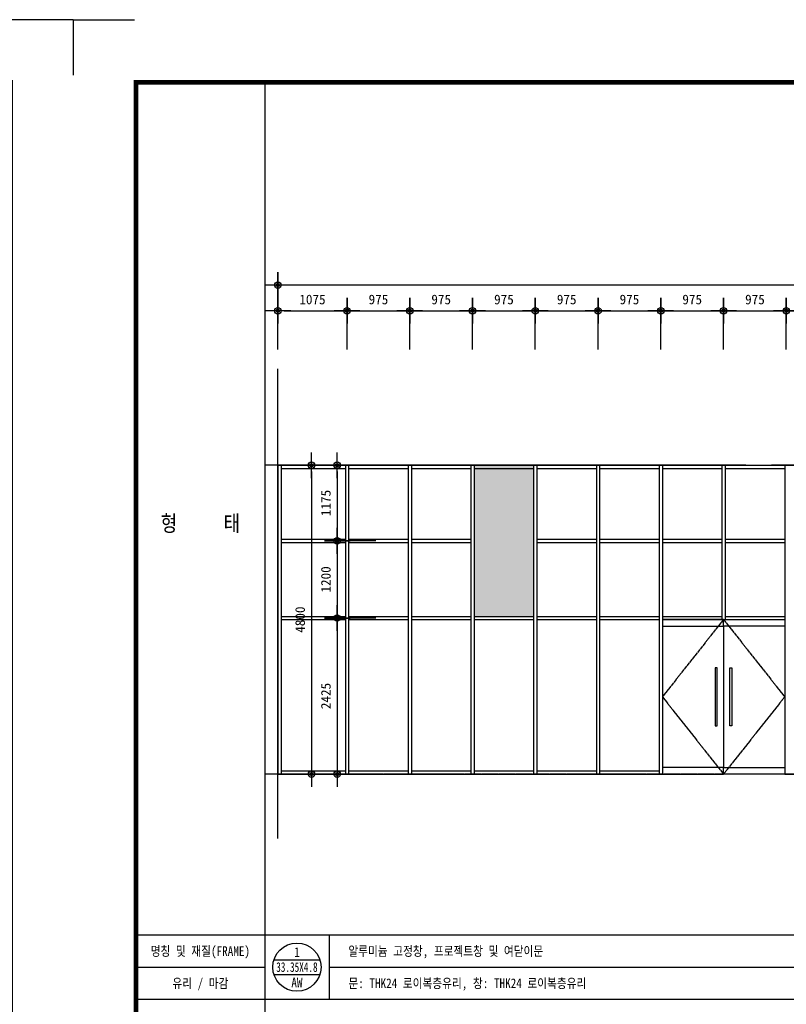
# Model space of a CAD drawing. Header units: millimetres. Extents: x 3445018 to 4174071, y -6064565 to -5122887.
# Tile 41 of 192: x 3710689 to 3722600, y -5601517 to -5586215. Entities that reach past the tile are written whole.
import ezdxf
from ezdxf.enums import TextEntityAlignment as Align

# ---------------------------------------------------------------- set-up
doc = ezdxf.new("R2010")
doc.units = ezdxf.units.MM
doc.header["$MEASUREMENT"] = 0
doc.linetypes.add('CEN', pattern=[66, 60, -2, 2, -2])
doc.layers.get('DEFPOINTS').update_dxf_attribs({"linetype": 'CONTINUOUS'})
for name, color, linetype in [('3', 3, 'CONTINUOUS'), ('A_GE_CEN', 1, 'CEN'), ('A_GE_FORM', 7, 'CONTINUOUS'), ('AA-XXXX-TEXT', 3, 'CONTINUOUS'), ('AA-XXXX-창호부호', 7, 'CONTINUOUS'), ('CEN', 13, 'CEN'), ('DIM', 7, 'CONTINUOUS'), ('SO-252', 252, 'CONTINUOUS'), ('TABLE', 7, 'CONTINUOUS'), ('WIN1', 4, 'CONTINUOUS'), ('WIN2', 9, 'CONTINUOUS')]:
    doc.layers.add(name, color=color, linetype=linetype)
doc.styles.add('HY울릉도 L', font='txt')
doc.styles.add('SDP-S', font='txt')
doc.dimstyles.new('SMDI-3', dxfattribs={"dimtxt": 3, "dimasz": 1, "dimexe": 2, "dimexo": 3, "dimgap": 1, "dimtad": 1, "dimdsep": 46, "dimtxsty": 'HY울릉도 L', "dimblk": 'Z_DOT', "dimcen": 2.5, "dimdle": 1.5, "dimclrd": 1, "dimclre": 1, "dimclrt": 2, "dimadec": 0, "dimazin": 0, "dimtfac": 1, "dimtix": 1, "dimtmove": 2, "dimatfit": 3, "dimldrblk": 'Z_DOT', "dimfxl": 2, "dimtvp": 1, "dimtolj": 1, "dimtzin": 0, "dimarcsym": 0})

# ---------------------------------------------------------------- blocks, each defined once
blk = doc.blocks.new('AW1')
at = {"layer": 'SO-252', "ltscale": 200}
h = blk.add_hatch(color=256, dxfattribs=at)
h.dxf.hatch_style = 1
h.paths.add_polyline_path([(3214435, -5427256), (3215360, -5427256), (3215360, -5424906), (3214435, -5424906)])
h.paths.add_polyline_path([(3222235, -5425856), (3223160, -5425856), (3223160, -5424906), (3222235, -5424906)])
h.paths.add_polyline_path([(3222235, -5426056), (3222235, -5427256), (3223160, -5427256), (3223160, -5426056)])
h.paths.add_polyline_path([(3230035, -5427256), (3230960, -5427256), (3230960, -5424906), (3230035, -5424906)])
h.paths.add_polyline_path([(3238760, -5424906), (3237835, -5424906), (3237835, -5427256), (3238760, -5427256)])
at = {"layer": 'CEN'}
for points in [[(3218310, -5427306), (3217360, -5428506), (3218310, -5429706)], [(3218310, -5427306), (3219260, -5428506), (3218310, -5429706)]]:
    blk.add_lwpolyline(points, dxfattribs=at)
at = {"layer": 'WIN1', "ltscale": 200}
for p, q in [((3211385, -5424906), (3211385, -5429706)), ((3211385, -5424906), (3244735, -5424906)), ((3211435, -5424906), (3211435, -5429706)), ((3211435, -5424956), (3212435, -5424956)), ((3212435, -5424906), (3212435, -5429706)), ((3212485, -5424906), (3212485, -5429706)), ((3212485, -5424956), (3213410, -5424956)), ((3213410, -5424906), (3213410, -5429706)), ((3213460, -5424906), (3213460, -5429706)), ((3213460, -5424956), (3214385, -5424956)), ((3214385, -5424906), (3214385, -5429706)), ((3214435, -5424906), (3214435, -5429706)), ((3214435, -5424956), (3215360, -5424956)), ((3215360, -5424906), (3215360, -5429706)), ((3215410, -5424906), (3215410, -5429706)), ((3215410, -5424956), (3216335, -5424956)), ((3216335, -5424906), (3216335, -5429706)), ((3216385, -5424906), (3216385, -5429706)), ((3216385, -5424956), (3217310, -5424956)), ((3217310, -5424906), (3217310, -5429706)), ((3217360, -5424906), (3217360, -5429706)), ((3217360, -5424956), (3218285, -5424956)), ((3218285, -5424906), (3218285, -5427306)), ((3218335, -5424906), (3218335, -5427306)), ((3218335, -5424956), (3219260, -5424956)), ((3219260, -5424906), (3219260, -5429706)), ((3211435, -5426056), (3212435, -5426056)), ((3212485, -5426056), (3213410, -5426056)), ((3213460, -5426056), (3214385, -5426056)), ((3215410, -5426056), (3216335, -5426056)), ((3216385, -5426056), (3217310, -5426056)), ((3217360, -5426056), (3218285, -5426056)), ((3218335, -5426056), (3219260, -5426056)), ((3211435, -5426106), (3212435, -5426106)), ((3212485, -5426106), (3213410, -5426106)), ((3213460, -5426106), (3214385, -5426106)), ((3215410, -5426106), (3216335, -5426106)), ((3216385, -5426106), (3217310, -5426106)), ((3217360, -5426106), (3218285, -5426106)), ((3218335, -5426106), (3219260, -5426106)), ((3211435, -5427256), (3212435, -5427256)), ((3211435, -5427306), (3212435, -5427306)), ((3212485, -5427256), (3213410, -5427256)), ((3212485, -5427306), (3213410, -5427306)), ((3213460, -5427256), (3214385, -5427256)), ((3213460, -5427306), (3214385, -5427306)), ((3214435, -5427256), (3215360, -5427256)), ((3214435, -5427306), (3215360, -5427306)), ((3215410, -5427256), (3216335, -5427256)), ((3215410, -5427306), (3216335, -5427306)), ((3216385, -5427256), (3217310, -5427256)), ((3216385, -5427306), (3217310, -5427306)), ((3217360, -5427256), (3218285, -5427256)), ((3217360, -5427306), (3218335, -5427306)), ((3218335, -5427256), (3219260, -5427256)), ((3218335, -5427306), (3219260, -5427306)), ((3218310, -5427406), (3218310, -5429606)), ((3211385, -5429706), (3217360, -5429706)), ((3211435, -5429656), (3212435, -5429656)), ((3212485, -5429656), (3213410, -5429656)), ((3213460, -5429656), (3214385, -5429656)), ((3214435, -5429656), (3215360, -5429656)), ((3215410, -5429656), (3216335, -5429656)), ((3216385, -5429656), (3217310, -5429656)), ((3219260, -5429706), (3223698, -5429706))]:
    blk.add_line(p, q, dxfattribs=at)
for points in [[(3217360, -5427406), (3218310, -5427406), (3218310, -5427306), (3217360, -5427306)], [(3219260, -5427406), (3218310, -5427406), (3218310, -5427306), (3219260, -5427306)], [(3217360, -5429706), (3218310, -5429706), (3218310, -5429606), (3217360, -5429606)], [(3219260, -5429706), (3218310, -5429706), (3218310, -5429606), (3219260, -5429606)]]:
    blk.add_lwpolyline(points, close=True, dxfattribs=at)
at = {"layer": 'WIN2', "ltscale": 200}
for points in [[(3218180, -5428956), (3218210, -5428956), (3218210, -5428056), (3218180, -5428056)], [(3218440, -5428956), (3218410, -5428956), (3218410, -5428056), (3218440, -5428056)]]:
    blk.add_lwpolyline(points, close=True, dxfattribs=at)
blk = doc.blocks.new('창호부호')
at = {"layer": 'AA-XXXX-창호부호'}
for p, q in [((-286, 90), (286, 90)), ((-286, -90), (286, -90))]:
    blk.add_line(p, q, dxfattribs=at)
blk.add_circle((0, 0), 300, dxfattribs=at)
at = {"layer": 'AA-XXXX-창호부호', "color": 3, "width": 0.85}
blk.add_attdef('NO', text='', height=120, dxfattribs=at).set_placement((0, 90), align=Align.BOTTOM_CENTER)
at = {"layer": 'AA-XXXX-창호부호', "color": 4, "width": 0.85}
blk.add_attdef('규격', text='', height=120, dxfattribs=at).set_placement((0, 0), align=Align.MIDDLE)
at = {"layer": 'AA-XXXX-창호부호', "color": 3, "width": 0.85}
blk.add_attdef('창호', text='', height=120, dxfattribs=at).set_placement((0, -130), align=Align.TOP_CENTER)
blk = doc.blocks.new('sheet _서영')
at = {"layer": 'A_GE_FORM'}
for p, q in [((-362689.99, -1058464.44), (-362689.99, -1058481.68)), ((-362689.99, -1058464.44), (-362689.99, -1058481.68)), ((-362689.99, -1058464.44), (-362670.99, -1058464.44)), ((-361848.99, -1058464.44), (-361867.99, -1058464.44)), ((-361848.99, -1058464.44), (-361848.99, -1058481.68))]:
    blk.add_line(p, q, dxfattribs=at)
at = {"layer": 'A_GE_FORM', "const_width": 1.5}
blk.add_lwpolyline([(-361868.49, -1059038.93), (-362670.49, -1059038.93), (-362670.49, -1058483.93), (-361868.49, -1058483.93)], close=True, dxfattribs=at)
blk = doc.blocks.new('Z_DOT')
at = {"layer": 'DIM', "color": 1, "ltscale": 3}
for p, q in [((0, -2), (0, 2)), ((-2, 0), (2, 0))]:
    blk.add_line(p, q, dxfattribs=at)
for radius in [0.5, 0.25]:
    blk.add_circle((0, 0), radius, dxfattribs=at)
blk = doc.blocks.new('*D536')
at = {"layer": 'DEFPOINTS', "color": 0, "ltscale": 3, "transparency": 16777216}
for p in [(3716523, -5593139), (3715223, -5597939), (3716523, -5597939)]:
    blk.add_point(p, dxfattribs=at)
at = {"layer": 'DIM', "color": 1, "lineweight": -2, "ltscale": 3, "transparency": 16777216}
for p, q in [((3716223, -5593139), (3715023, -5593139)), ((3715223, -5593239), (3715223, -5597839)), ((3716223, -5597939), (3715023, -5597939))]:
    blk.add_line(p, q, dxfattribs=at)
at = {"layer": 'DIM', "color": 1, "lineweight": -2, "ltscale": 3, "transparency": 16777216, "xscale": 100, "yscale": 100, "zscale": 100}
for p, rotation in [((3715223, -5593139), 90), ((3715223, -5597939), 270)]:
    blk.add_blockref('Z_DOT', p, dxfattribs=dict(at, rotation=rotation))
at = {"layer": 'DIM', "color": 2, "ltscale": 3, "transparency": 16777216, "insert": (3715047, -5595539), "char_height": 150, "attachment_point": 5, "rotation": 90, "style": 'SDP-S'}
blk.add_mtext('\\A1;4800', dxfattribs=at)
blk = doc.blocks.new('*D537')
at = {"layer": 'DEFPOINTS', "color": 0, "ltscale": 3, "transparency": 16777216}
for p in [(3714700, -5590339), (3714700, -5591639), (3748050, -5591639)]:
    blk.add_point(p, dxfattribs=at)
at = {"layer": 'DIM', "color": 1, "lineweight": -2, "ltscale": 3, "transparency": 16777216}
for p, q in [((3714700, -5591339), (3714700, -5590139)), ((3748050, -5591339), (3748050, -5590139)), ((3747950, -5590339), (3714800, -5590339))]:
    blk.add_line(p, q, dxfattribs=at)
at = {"layer": 'DIM', "color": 1, "lineweight": -2, "ltscale": 3, "transparency": 16777216, "xscale": 100, "yscale": 100, "zscale": 100, "rotation": 180}
blk.add_blockref('Z_DOT', (3714700, -5590339), dxfattribs=at)
at = {"layer": 'DIM', "color": 1, "lineweight": -2, "ltscale": 3, "transparency": 16777216, "xscale": 100, "yscale": 100, "zscale": 100}
blk.add_blockref('Z_DOT', (3748050, -5590339), dxfattribs=at)
at = {"layer": 'DIM', "color": 2, "ltscale": 3, "transparency": 16777216, "insert": (3731375, -5590164), "char_height": 150, "attachment_point": 5, "style": 'SDP-S'}
blk.add_mtext('\\A1;33350', dxfattribs=at)
blk = doc.blocks.new('*D538')
at = {"layer": 'DEFPOINTS', "color": 0, "ltscale": 3, "transparency": 16777216}
for p in [(3715775, -5590739), (3714700, -5591639), (3715775, -5591639)]:
    blk.add_point(p, dxfattribs=at)
at = {"layer": 'DIM', "color": 1, "lineweight": -2, "ltscale": 3, "transparency": 16777216}
for p, q in [((3714700, -5591339), (3714700, -5590539)), ((3715775, -5591339), (3715775, -5590539)), ((3714800, -5590739), (3715675, -5590739))]:
    blk.add_line(p, q, dxfattribs=at)
at = {"layer": 'DIM', "color": 1, "lineweight": -2, "ltscale": 3, "transparency": 16777216, "xscale": 100, "yscale": 100, "zscale": 100, "rotation": 180}
blk.add_blockref('Z_DOT', (3714700, -5590739), dxfattribs=at)
at = {"layer": 'DIM', "color": 1, "lineweight": -2, "ltscale": 3, "transparency": 16777216, "xscale": 100, "yscale": 100, "zscale": 100}
blk.add_blockref('Z_DOT', (3715775, -5590739), dxfattribs=at)
at = {"layer": 'DIM', "color": 2, "ltscale": 3, "transparency": 16777216, "insert": (3715238, -5590564), "char_height": 150, "attachment_point": 5, "style": 'SDP-S'}
blk.add_mtext('\\A1;1075', dxfattribs=at)
blk = doc.blocks.new('*D539')
at = {"layer": 'DEFPOINTS', "color": 0, "ltscale": 3, "transparency": 16777216}
for p in [(3716750, -5590739), (3715775, -5591639), (3716750, -5591639)]:
    blk.add_point(p, dxfattribs=at)
at = {"layer": 'DIM', "color": 1, "lineweight": -2, "ltscale": 3, "transparency": 16777216}
for p, q in [((3715775, -5591339), (3715775, -5590539)), ((3716750, -5591339), (3716750, -5590539)), ((3715875, -5590739), (3716650, -5590739))]:
    blk.add_line(p, q, dxfattribs=at)
at = {"layer": 'DIM', "color": 1, "lineweight": -2, "ltscale": 3, "transparency": 16777216, "xscale": 100, "yscale": 100, "zscale": 100, "rotation": 180}
blk.add_blockref('Z_DOT', (3715775, -5590739), dxfattribs=at)
at = {"layer": 'DIM', "color": 1, "lineweight": -2, "ltscale": 3, "transparency": 16777216, "xscale": 100, "yscale": 100, "zscale": 100}
blk.add_blockref('Z_DOT', (3716750, -5590739), dxfattribs=at)
at = {"layer": 'DIM', "color": 2, "ltscale": 3, "transparency": 16777216, "insert": (3716263, -5590564), "char_height": 150, "attachment_point": 5, "style": 'SDP-S'}
blk.add_mtext('\\A1;975', dxfattribs=at)
blk = doc.blocks.new('*D540')
at = {"layer": 'DEFPOINTS', "color": 0, "ltscale": 3, "transparency": 16777216}
for p in [(3717725, -5590739), (3716750, -5591639), (3717725, -5591639)]:
    blk.add_point(p, dxfattribs=at)
at = {"layer": 'DIM', "color": 1, "lineweight": -2, "ltscale": 3, "transparency": 16777216}
for p, q in [((3716750, -5591339), (3716750, -5590539)), ((3717725, -5591339), (3717725, -5590539)), ((3716850, -5590739), (3717625, -5590739))]:
    blk.add_line(p, q, dxfattribs=at)
at = {"layer": 'DIM', "color": 1, "lineweight": -2, "ltscale": 3, "transparency": 16777216, "xscale": 100, "yscale": 100, "zscale": 100, "rotation": 180}
blk.add_blockref('Z_DOT', (3716750, -5590739), dxfattribs=at)
at = {"layer": 'DIM', "color": 1, "lineweight": -2, "ltscale": 3, "transparency": 16777216, "xscale": 100, "yscale": 100, "zscale": 100}
blk.add_blockref('Z_DOT', (3717725, -5590739), dxfattribs=at)
at = {"layer": 'DIM', "color": 2, "ltscale": 3, "transparency": 16777216, "insert": (3717238, -5590564), "char_height": 150, "attachment_point": 5, "style": 'SDP-S'}
blk.add_mtext('\\A1;975', dxfattribs=at)
blk = doc.blocks.new('*D541')
at = {"layer": 'DEFPOINTS', "color": 0, "ltscale": 3, "transparency": 16777216}
for p in [(3718700, -5590739), (3717725, -5591639), (3718700, -5591639)]:
    blk.add_point(p, dxfattribs=at)
at = {"layer": 'DIM', "color": 1, "lineweight": -2, "ltscale": 3, "transparency": 16777216}
for p, q in [((3717725, -5591339), (3717725, -5590539)), ((3718700, -5591339), (3718700, -5590539)), ((3717825, -5590739), (3718600, -5590739))]:
    blk.add_line(p, q, dxfattribs=at)
at = {"layer": 'DIM', "color": 1, "lineweight": -2, "ltscale": 3, "transparency": 16777216, "xscale": 100, "yscale": 100, "zscale": 100, "rotation": 180}
blk.add_blockref('Z_DOT', (3717725, -5590739), dxfattribs=at)
at = {"layer": 'DIM', "color": 1, "lineweight": -2, "ltscale": 3, "transparency": 16777216, "xscale": 100, "yscale": 100, "zscale": 100}
blk.add_blockref('Z_DOT', (3718700, -5590739), dxfattribs=at)
at = {"layer": 'DIM', "color": 2, "ltscale": 3, "transparency": 16777216, "insert": (3718213, -5590564), "char_height": 150, "attachment_point": 5, "style": 'SDP-S'}
blk.add_mtext('\\A1;975', dxfattribs=at)
blk = doc.blocks.new('*D542')
at = {"layer": 'DEFPOINTS', "color": 0, "ltscale": 3, "transparency": 16777216}
for p in [(3719675, -5590739), (3718700, -5591639), (3719675, -5591639)]:
    blk.add_point(p, dxfattribs=at)
at = {"layer": 'DIM', "color": 1, "lineweight": -2, "ltscale": 3, "transparency": 16777216}
for p, q in [((3718700, -5591339), (3718700, -5590539)), ((3719675, -5591339), (3719675, -5590539)), ((3718800, -5590739), (3719575, -5590739))]:
    blk.add_line(p, q, dxfattribs=at)
at = {"layer": 'DIM', "color": 1, "lineweight": -2, "ltscale": 3, "transparency": 16777216, "xscale": 100, "yscale": 100, "zscale": 100, "rotation": 180}
blk.add_blockref('Z_DOT', (3718700, -5590739), dxfattribs=at)
at = {"layer": 'DIM', "color": 1, "lineweight": -2, "ltscale": 3, "transparency": 16777216, "xscale": 100, "yscale": 100, "zscale": 100}
blk.add_blockref('Z_DOT', (3719675, -5590739), dxfattribs=at)
at = {"layer": 'DIM', "color": 2, "ltscale": 3, "transparency": 16777216, "insert": (3719188, -5590564), "char_height": 150, "attachment_point": 5, "style": 'SDP-S'}
blk.add_mtext('\\A1;975', dxfattribs=at)
blk = doc.blocks.new('*D543')
at = {"layer": 'DEFPOINTS', "color": 0, "ltscale": 3, "transparency": 16777216}
for p in [(3720650, -5590739), (3719675, -5591639), (3720650, -5591639)]:
    blk.add_point(p, dxfattribs=at)
at = {"layer": 'DIM', "color": 1, "lineweight": -2, "ltscale": 3, "transparency": 16777216}
for p, q in [((3719675, -5591339), (3719675, -5590539)), ((3720650, -5591339), (3720650, -5590539)), ((3719775, -5590739), (3720550, -5590739))]:
    blk.add_line(p, q, dxfattribs=at)
at = {"layer": 'DIM', "color": 1, "lineweight": -2, "ltscale": 3, "transparency": 16777216, "xscale": 100, "yscale": 100, "zscale": 100, "rotation": 180}
blk.add_blockref('Z_DOT', (3719675, -5590739), dxfattribs=at)
at = {"layer": 'DIM', "color": 1, "lineweight": -2, "ltscale": 3, "transparency": 16777216, "xscale": 100, "yscale": 100, "zscale": 100}
blk.add_blockref('Z_DOT', (3720650, -5590739), dxfattribs=at)
at = {"layer": 'DIM', "color": 2, "ltscale": 3, "transparency": 16777216, "insert": (3720163, -5590564), "char_height": 150, "attachment_point": 5, "style": 'SDP-S'}
blk.add_mtext('\\A1;975', dxfattribs=at)
blk = doc.blocks.new('*D544')
at = {"layer": 'DEFPOINTS', "color": 0, "ltscale": 3, "transparency": 16777216}
for p in [(3721625, -5590739), (3720650, -5591639), (3721625, -5591639)]:
    blk.add_point(p, dxfattribs=at)
at = {"layer": 'DIM', "color": 1, "lineweight": -2, "ltscale": 3, "transparency": 16777216}
for p, q in [((3720650, -5591339), (3720650, -5590539)), ((3721625, -5591339), (3721625, -5590539)), ((3720750, -5590739), (3721525, -5590739))]:
    blk.add_line(p, q, dxfattribs=at)
at = {"layer": 'DIM', "color": 1, "lineweight": -2, "ltscale": 3, "transparency": 16777216, "xscale": 100, "yscale": 100, "zscale": 100, "rotation": 180}
blk.add_blockref('Z_DOT', (3720650, -5590739), dxfattribs=at)
at = {"layer": 'DIM', "color": 1, "lineweight": -2, "ltscale": 3, "transparency": 16777216, "xscale": 100, "yscale": 100, "zscale": 100}
blk.add_blockref('Z_DOT', (3721625, -5590739), dxfattribs=at)
at = {"layer": 'DIM', "color": 2, "ltscale": 3, "transparency": 16777216, "insert": (3721138, -5590564), "char_height": 150, "attachment_point": 5, "style": 'SDP-S'}
blk.add_mtext('\\A1;975', dxfattribs=at)
blk = doc.blocks.new('*D545')
at = {"layer": 'DEFPOINTS', "color": 0, "ltscale": 3, "transparency": 16777216}
for p in [(3722600, -5590739), (3721625, -5591639), (3722600, -5591639)]:
    blk.add_point(p, dxfattribs=at)
at = {"layer": 'DIM', "color": 1, "lineweight": -2, "ltscale": 3, "transparency": 16777216}
for p, q in [((3721625, -5591339), (3721625, -5590539)), ((3722600, -5591339), (3722600, -5590539)), ((3721725, -5590739), (3722500, -5590739))]:
    blk.add_line(p, q, dxfattribs=at)
at = {"layer": 'DIM', "color": 1, "lineweight": -2, "ltscale": 3, "transparency": 16777216, "xscale": 100, "yscale": 100, "zscale": 100, "rotation": 180}
blk.add_blockref('Z_DOT', (3721625, -5590739), dxfattribs=at)
at = {"layer": 'DIM', "color": 1, "lineweight": -2, "ltscale": 3, "transparency": 16777216, "xscale": 100, "yscale": 100, "zscale": 100}
blk.add_blockref('Z_DOT', (3722600, -5590739), dxfattribs=at)
at = {"layer": 'DIM', "color": 2, "ltscale": 3, "transparency": 16777216, "insert": (3722113, -5590564), "char_height": 150, "attachment_point": 5, "style": 'SDP-S'}
blk.add_mtext('\\A1;975', dxfattribs=at)
blk = doc.blocks.new('*D507')
at = {"layer": 'DEFPOINTS', "color": 0, "ltscale": 3, "transparency": 16777216}
for p in [(3723575, -5590739), (3722600, -5591639), (3723575, -5591639)]:
    blk.add_point(p, dxfattribs=at)
at = {"layer": 'DIM', "color": 1, "lineweight": -2, "ltscale": 3, "transparency": 16777216}
for p, q in [((3722600, -5591339), (3722600, -5590539)), ((3723575, -5591339), (3723575, -5590539)), ((3722700, -5590739), (3723475, -5590739))]:
    blk.add_line(p, q, dxfattribs=at)
at = {"layer": 'DIM', "color": 1, "lineweight": -2, "ltscale": 3, "transparency": 16777216, "xscale": 100, "yscale": 100, "zscale": 100, "rotation": 180}
blk.add_blockref('Z_DOT', (3722600, -5590739), dxfattribs=at)
at = {"layer": 'DIM', "color": 1, "lineweight": -2, "ltscale": 3, "transparency": 16777216, "xscale": 100, "yscale": 100, "zscale": 100}
blk.add_blockref('Z_DOT', (3723575, -5590739), dxfattribs=at)
at = {"layer": 'DIM', "color": 2, "ltscale": 3, "transparency": 16777216, "insert": (3723088, -5590564), "char_height": 150, "attachment_point": 5, "style": 'SDP-S'}
blk.add_mtext('\\A1;975', dxfattribs=at)
blk = doc.blocks.new('*D552')
at = {"layer": 'DEFPOINTS', "color": 0, "ltscale": 3, "transparency": 16777216}
for p in [(3716523, -5593139), (3715623, -5594314), (3716523, -5594314)]:
    blk.add_point(p, dxfattribs=at)
at = {"layer": 'DIM', "color": 1, "lineweight": -2, "ltscale": 3, "transparency": 16777216}
for p, q in [((3716223, -5593139), (3715423, -5593139)), ((3715623, -5593239), (3715623, -5594214)), ((3716223, -5594314), (3715423, -5594314))]:
    blk.add_line(p, q, dxfattribs=at)
at = {"layer": 'DIM', "color": 1, "lineweight": -2, "ltscale": 3, "transparency": 16777216, "xscale": 100, "yscale": 100, "zscale": 100}
for p, rotation in [((3715623, -5593139), 90), ((3715623, -5594314), 270)]:
    blk.add_blockref('Z_DOT', p, dxfattribs=dict(at, rotation=rotation))
at = {"layer": 'DIM', "color": 2, "ltscale": 3, "transparency": 16777216, "insert": (3715447, -5593726), "char_height": 150, "attachment_point": 5, "rotation": 90, "style": 'SDP-S'}
blk.add_mtext('\\A1;1175', dxfattribs=at)
blk = doc.blocks.new('*D553')
at = {"layer": 'DEFPOINTS', "color": 0, "ltscale": 3, "transparency": 16777216}
for p in [(3716523, -5594314), (3715623, -5595514), (3716523, -5595514)]:
    blk.add_point(p, dxfattribs=at)
at = {"layer": 'DIM', "color": 1, "lineweight": -2, "ltscale": 3, "transparency": 16777216}
for p, q in [((3716223, -5594314), (3715423, -5594314)), ((3715623, -5594414), (3715623, -5595414)), ((3716223, -5595514), (3715423, -5595514))]:
    blk.add_line(p, q, dxfattribs=at)
at = {"layer": 'DIM', "color": 1, "lineweight": -2, "ltscale": 3, "transparency": 16777216, "xscale": 100, "yscale": 100, "zscale": 100}
for p, rotation in [((3715623, -5594314), 90), ((3715623, -5595514), 270)]:
    blk.add_blockref('Z_DOT', p, dxfattribs=dict(at, rotation=rotation))
at = {"layer": 'DIM', "color": 2, "ltscale": 3, "transparency": 16777216, "insert": (3715447, -5594914), "char_height": 150, "attachment_point": 5, "rotation": 90, "style": 'SDP-S'}
blk.add_mtext('\\A1;1200', dxfattribs=at)
blk = doc.blocks.new('*D554')
at = {"layer": 'DEFPOINTS', "color": 0, "ltscale": 3, "transparency": 16777216}
for p in [(3716523, -5595514), (3715623, -5597939), (3716522, -5597939)]:
    blk.add_point(p, dxfattribs=at)
at = {"layer": 'DIM', "color": 1, "lineweight": -2, "ltscale": 3, "transparency": 16777216}
for p, q in [((3716223, -5595514), (3715423, -5595514)), ((3715623, -5595614), (3715623, -5597839)), ((3716222, -5597939), (3715423, -5597939))]:
    blk.add_line(p, q, dxfattribs=at)
at = {"layer": 'DIM', "color": 1, "lineweight": -2, "ltscale": 3, "transparency": 16777216, "xscale": 100, "yscale": 100, "zscale": 100}
for p, rotation in [((3715623, -5595514), 90), ((3715623, -5597939), 270)]:
    blk.add_blockref('Z_DOT', p, dxfattribs=dict(at, rotation=rotation))
at = {"layer": 'DIM', "color": 2, "ltscale": 3, "transparency": 16777216, "insert": (3715447, -5596726), "char_height": 150, "attachment_point": 5, "rotation": 90, "style": 'SDP-S'}
blk.add_mtext('\\A1;2425', dxfattribs=at)

msp = doc.modelspace()

# ---------------------------------------------------------------- linework, layer by layer
at = {"layer": 'A_GE_CEN', "ltscale": 200}
for p, q in [((3714700.045, -5598939.949), (3714700.045, -5591638.636)), ((3748371.4, -5593138.636), (3714496.4, -5593138.636))]:
    msp.add_line(p, q, dxfattribs=at)
at = {"layer": 'A_GE_CEN'}
msp.add_line((3714496.4, -5597937.414), (3748371.4, -5597939.044), dxfattribs=at)
at = {"layer": 'TABLE', "color": 2, "ltscale": 0.25}
msp.add_line((3714496.4, -5587189.949), (3714496.4, -5614939.949), dxfattribs=at)
at = {"layer": 'TABLE', "color": 8}
for p, q in [((3712496.4, -5600439.949), (3748371.4, -5600439.949)), ((3715496.4, -5600439.949), (3715496.4, -5601439.949)), ((3712496.4, -5600939.949), (3714496.4, -5600939.949)), ((3715496.4, -5600939.949), (3748371.4, -5600939.949)), ((3712496.4, -5601439.949), (3748371.4, -5601439.949))]:
    msp.add_line(p, q, dxfattribs=at)

# ---------------------------------------------------------------- block references
at = {"layer": '3', "xscale": 50, "yscale": 50, "zscale": 50}
for p in [(21803970.9, 47337006.801), (21846020.9, 47337006.801)]:
    msp.add_blockref('sheet _서영', p, dxfattribs=at)
at = {"layer": 'AA-XXXX-창호부호'}
ref = msp.add_blockref('창호부호', (3714996.4, -5600939.949), dxfattribs=dict(at, xscale=1.25, yscale=1.25, zscale=1.25))
ref.add_attrib('NO', '1', dxfattribs={"color": 3, "height": 150, "width": 0.85}).set_placement((3714996.4, -5600827.449), align=Align.BOTTOM_CENTER)
ref.add_attrib('규격', '33.35X4.8', dxfattribs={"color": 4, "height": 150, "width": 0.7}).set_placement((3714996.4, -5600939.949), align=Align.MIDDLE)
ref.add_attrib('창호', 'AW', dxfattribs={"color": 3, "height": 150, "width": 0.85}).set_placement((3714996.4, -5601102.449), align=Align.TOP_CENTER)
at = {"layer": 'DIM'}
msp.add_blockref('AW1', (503314.784, -168232.651), dxfattribs=at)

# ---------------------------------------------------------------- texts
at = {"layer": 'AA-XXXX-TEXT', "width": 0.85}
for s, height, p in [('형     태', 250, (3713496.4, -5594042.098)), ('명칭 및 재질(FRAME)', 150, (3713496.4, -5600689.949)), ('유리 / 마감', 150, (3713496.4, -5601189.949))]:
    msp.add_text(s, height=height, dxfattribs=at).set_placement(p, align=Align.MIDDLE_CENTER)
for s, p in [('알루미늄 고정창, 프로젝트창 및 여닫이문', (3715796.4, -5600690.282)), ('문: THK24 로이복층유리, 창: THK24 로이복층유리', (3715796.4, -5601190.282))]:
    msp.add_text(s, height=150, dxfattribs=at).set_placement(p, align=Align.MIDDLE_LEFT)

# ---------------------------------------------------------------- dimensions: what is measured, and where the dimension line sits
at = {"layer": 'DIM', "ltscale": 3}
dim = msp.add_linear_dim(base=(3714700.045, -5590338.636), p1=(3748050.045, -5591638.636), p2=(3714700.045, -5591638.636), dimstyle='SMDI-3', override={"dimscale": 100, "dimtxt": 1.5, "dimtxsty": 'SDP-S'}, dxfattribs=at)
dim.commit()
dim.dimension.update_dxf_attribs({"geometry": '*D537', "text_midpoint": (3731375.045, -5590163.534)})
for base, p1, p2, angle, picture, middle in [((3715775.046, -5590738.657), (3714700.045, -5591638.636), (3715775.046, -5591638.636), 180, '*D538', (3715237.545, -5590563.555)), ((3716750.046, -5590738.657), (3715775.046, -5591638.636), (3716750.046, -5591638.636), 180, '*D539', (3716262.546, -5590563.555)), ((3717725.046, -5590738.657), (3716750.046, -5591638.636), (3717725.046, -5591638.636), 180, '*D540', (3717237.546, -5590563.555)), ((3718700.046, -5590738.657), (3717725.046, -5591638.636), (3718700.046, -5591638.636), 180, '*D541', (3718212.546, -5590563.555)), ((3719675.046, -5590738.657), (3718700.046, -5591638.636), (3719675.046, -5591638.636), 180, '*D542', (3719187.546, -5590563.555)), ((3720650.046, -5590738.657), (3719675.046, -5591638.636), (3720650.046, -5591638.636), 180, '*D543', (3720162.546, -5590563.555)), ((3721625.046, -5590738.657), (3720650.046, -5591638.636), (3721625.046, -5591638.636), 180, '*D544', (3721137.546, -5590563.555)), ((3722600.046, -5590738.657), (3721625.046, -5591638.636), (3722600.046, -5591638.636), 180, '*D545', (3722112.546, -5590563.555)), ((3723575.046, -5590738.657), (3722600.046, -5591638.636), (3723575.046, -5591638.636), 180, '*D507', (3723087.546, -5590563.555)), ((3715222.518, -5597938.636), (3716522.518, -5593138.636), (3716522.518, -5597938.636), 90, '*D536', (3715047.416, -5595538.636)), ((3715622.539, -5594313.636), (3716522.518, -5593138.636), (3716522.518, -5594313.636), 90, '*D552', (3715447.437, -5593726.136)), ((3715622.539, -5595513.636), (3716522.518, -5594313.636), (3716522.518, -5595513.636), 90, '*D553', (3715447.437, -5594913.636)), ((3715622.539, -5597938.636), (3716522.518, -5595513.636), (3716522.459, -5597938.636), 90, '*D554', (3715447.437, -5596726.136))]:
    dim = msp.add_linear_dim(base=base, p1=p1, p2=p2, angle=angle, dimstyle='SMDI-3', override={"dimscale": 100, "dimtxt": 1.5, "dimtxsty": 'SDP-S'}, dxfattribs=at)
    dim.commit()
    dim.dimension.update_dxf_attribs({"geometry": picture, "text_midpoint": middle})

doc.saveas('drawing.dxf')
